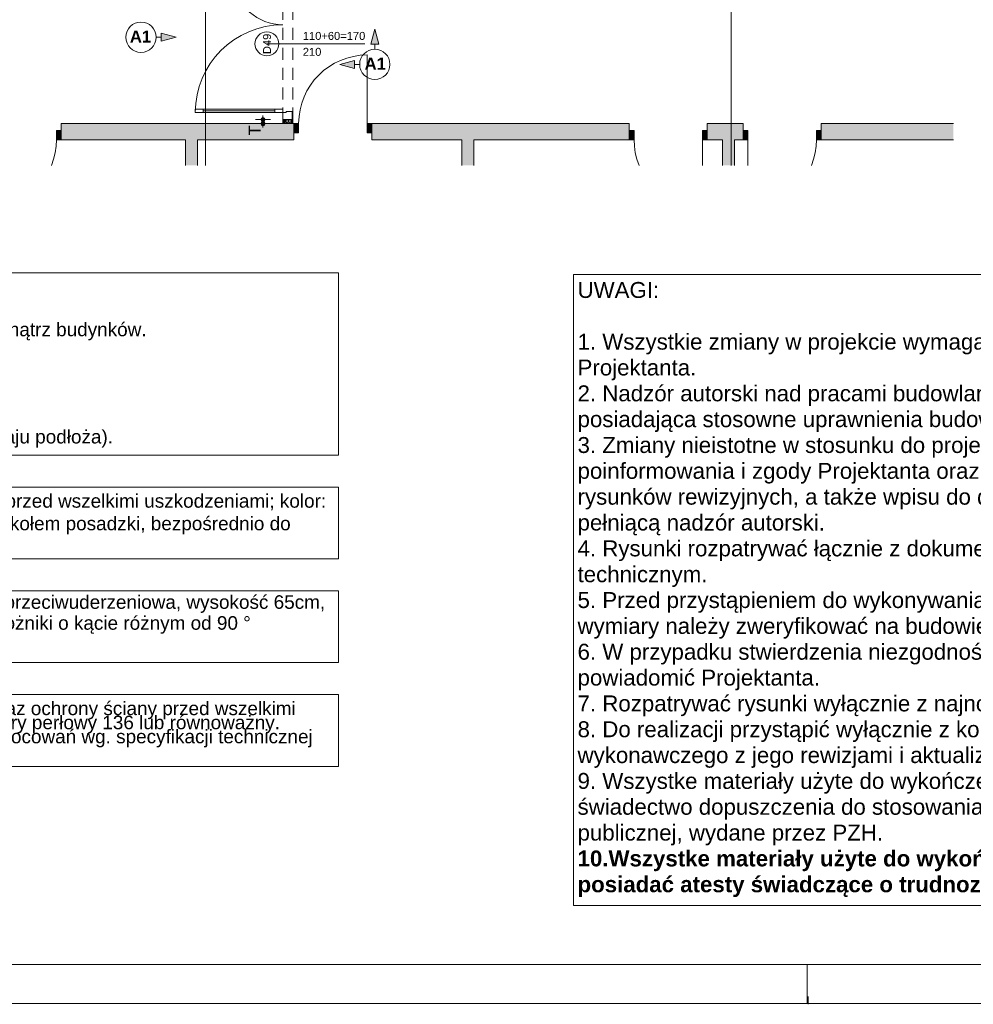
# Paper-space layout 'A-48 WYKOŃCZENIA ŚCIAN - PIĘTRO 3' of a CAD drawing. Header units: millimetres. Extents: x 0 to 500, y 0 to 350.
# Tile 4 of 17: x 221 to 341, y 0 to 123. Entities that reach past the tile are written whole.
import ezdxf
from ezdxf.xclip import XClip

# ---------------------------------------------------------------- set-up
doc = ezdxf.new("R2010")
doc.units = ezdxf.units.MM
doc.header["$MEASUREMENT"] = 0
doc.header["$XCLIPFRAME"] = 0
for name, pattern in [('DASHDOTX2', [1000, 500, -250, 0, -250]), ('Przer. długie kreski', [2.5, 1.5, -1]), ('PRZERYWANA_DU_A', [550, 350, -200])]:
    doc.linetypes.add(name, pattern=pattern)
for name, color, linetype, lineweight in [('0_Nr_pióra__1', 7, 'Continuous', 20), ('0_Nr_pióra__2', 8, 'Continuous', 13), ('A__OKŁADZINY ŚCIAN_Nr_pióra__1', 7, 'Continuous', 20), ('A_ściany proj_Nr_pióra__1', 7, 'Continuous', 20), ('A_ściany_Nr_pióra__1', 7, 'Continuous', 20), ('AR LEGENDY_Nr_pióra__2', 8, 'Continuous', 13), ('AR P NAROŻNIKI_Nr_pióra__1', 7, 'Continuous', 20), ('AR P NAROŻNIKI_Nr_pióra__2', 8, 'Continuous', 13), ('AR P PŁYTKI_Nr_pióra__2', 8, 'Continuous', 13), ('Drzwi Archicad_Nr_pióra__1', 7, 'Continuous', 20), ('Drzwi Archicad_Nr_pióra__3', 252, 'Continuous', 13), ('Znaczniki drzwi Archicada_Nr_pióra__3', 252, 'Continuous', 13)]:
    doc.layers.add(name, color=color, linetype=linetype, lineweight=lineweight)
for name, color, linetype in [('A__OKŁADZINY ŚCIAN', 7, 'Continuous'), ('A_podrys', 7, 'Continuous'), ('A_ściany', 7, 'Continuous'), ('A_ściany proj', 7, 'Continuous'), ('AR P NAROŻNIKI', 7, 'Continuous'), ('AR ŚCIANY ISTNIEJĄCE', 7, 'Continuous'), ('Drzwi Archicad', 7, 'Continuous')]:
    doc.layers.add(name, color=color, linetype=linetype)
for name, color, linetype, lineweight, true_color in [('A__OKŁADZINY ŚCIAN_Nr_pióra__7', 7, 'Continuous', 18, 0x171717), ('A_Arkusz_Nr_pióra__255', 7, 'Continuous', 15, 0x242424), ('A_osie_Nr_pióra__16', 7, 'Continuous', 5, 0x0f0f0f), ('A_ściany proj_Nr_pióra__21', 7, 'Continuous', 5, 0xb0b0b0), ('AR ODBOJOPORĘCZ_Nr_pióra__84', 7, 'Continuous', 5, 0x4a4a4a), ('AR P NAROŻNIKI_Nr_pióra__7', 7, 'Continuous', 18, 0x171717)]:
    doc.layers.add(name, color=color, linetype=linetype, lineweight=lineweight, true_color=true_color)
doc.styles.add('STYL_AUTOMATYCZNY_1', font='arial.ttf')
doc.styles.add('STYL_AUTOMATYCZNY_3', font='arial.ttf')
doc.styles.add('STYL_AUTOMATYCZNY_4', font='arial.ttf')
doc.styles.add('STYL_AUTOMATYCZNY_5', font='arial.ttf')
pattern_1 = [(0, (-1530.842, -273.8946), (0, 1), [0, -1])]

# ---------------------------------------------------------------- blocks, each defined once
blk = doc.blocks.new('Rysunek_2_2', base_point=(-1530.84, -273.89))
at = {"layer": 'A__OKŁADZINY ŚCIAN', "linetype": 'Continuous', "lineweight": 0, "true_color": 0x000000}
for points in [[(240.77, 121.26), (238.9, 121.76), (238.9, 120.76)], [(265.72, 122.25), (265.22, 120.39), (266.22, 120.39)], [(261.32, 117.85), (263.18, 117.35), (263.18, 118.35)]]:
    blk.add_hatch(color=18, dxfattribs=at).paths.add_polyline_path(points)
at = {"layer": 'A__OKŁADZINY ŚCIAN', "linetype": 'Continuous', "lineweight": 0, "true_color": 0x171717}
for points in [[(251.43, 110.93), (251.45, 110.83), (251.5, 110.75), (251.58, 110.7), (251.68, 110.68), (251.78, 110.7), (251.86, 110.75), (251.91, 110.83), (251.93, 110.93), (251.91, 111.03), (251.86, 111.11), (251.78, 111.16), (251.68, 111.18), (251.58, 111.16), (251.5, 111.11), (251.45, 111.03)], [(251.43, 110.43), (251.45, 110.33), (251.5, 110.25), (251.58, 110.2), (251.68, 110.18), (251.78, 110.2), (251.86, 110.25), (251.91, 110.33), (251.93, 110.43), (251.91, 110.53), (251.86, 110.61), (251.78, 110.66), (251.68, 110.68), (251.58, 110.66), (251.5, 110.61), (251.45, 110.53)]]:
    blk.add_hatch(color=250, dxfattribs=at).paths.add_polyline_path(points)
at = {"layer": 'A_ściany', "linetype": 'Continuous', "lineweight": 0, "true_color": 0x000000}
for points in [[(226.36, 108.4), (255.56, 108.4), (255.56, 110.43), (226.36, 110.43)], [(265.36, 110.43), (265.36, 108.4), (297.66, 108.4), (297.66, 110.43)], [(307.46, 108.4), (311.96, 108.4), (311.96, 110.43), (307.46, 110.43)], [(321.76, 110.43), (321.76, 108.4), (338.35, 108.4), (338.35, 110.43)], [(243.46, 108.4), (241.96, 108.4), (241.96, 105.18), (243.46, 105.18)], [(278.16, 108.4), (276.66, 108.4), (276.66, 105.18), (278.16, 105.18)], [(310.86, 108.4), (309.36, 108.4), (309.36, 105.18), (310.86, 105.18)]]:
    blk.add_hatch(color=18, dxfattribs=at).paths.add_polyline_path(points)
at = {"layer": 'A_ściany proj', "linetype": 'Continuous', "lineweight": 13}
h = blk.add_hatch(dxfattribs=at)
h.set_pattern_fill('gypsum_0002', color=8, style=0, pattern_type=2)
h.set_pattern_definition(pattern_1)
h.paths.add_polyline_path([(254.18, 110.42), (254.31, 110.42), (254.31, 110.93), (254.18, 110.93)])
h = blk.add_hatch(dxfattribs=at)
h.set_pattern_fill('gypsum_0002', color=8, style=0, pattern_type=2)
h.set_pattern_definition(pattern_1)
h.paths.add_polyline_path([(254.31, 110.93), (254.31, 110.42), (254.43, 110.42), (254.43, 110.93)])
h = blk.add_hatch(dxfattribs=at)
h.set_pattern_fill('batt_insulation_0002', color=8, style=0, pattern_type=2)
h.set_pattern_definition([(60, (-1530.842, -273.89464), (-0.25980762, 0.15), []), (120, (-1530.842, -273.89464), (0.25980762, 0.15), [])])
h.paths.add_polyline_path([(254.43, 110.42), (255.18, 110.42), (255.18, 110.93), (254.43, 110.93)])
h = blk.add_hatch(dxfattribs=at)
h.set_pattern_fill('gypsum_0002', color=8, style=0, pattern_type=2)
h.set_pattern_definition(pattern_1)
h.paths.add_polyline_path([(255.18, 110.42), (255.31, 110.42), (255.31, 110.93), (255.18, 110.93)])
h = blk.add_hatch(dxfattribs=at)
h.set_pattern_fill('gypsum_0002', color=8, style=0, pattern_type=2)
h.set_pattern_definition(pattern_1)
h.paths.add_polyline_path([(255.31, 110.42), (255.43, 110.42), (255.43, 110.93), (255.31, 110.93)])
at = {"layer": 'Drzwi Archicad', "linetype": 'Continuous', "lineweight": 0, "true_color": 0xfdfdfd}
for points in [[(255.56, 109.28), (256.16, 109.28), (256.16, 110.43), (255.56, 110.43)], [(265.36, 110.43), (264.76, 110.43), (264.76, 109.28), (265.36, 109.28)], [(226.36, 109.55), (225.76, 109.55), (225.76, 108.4), (226.36, 108.4)], [(297.66, 109.55), (297.66, 108.4), (298.26, 108.4), (298.26, 109.55)], [(307.46, 108.4), (307.46, 109.55), (306.86, 109.55), (306.86, 108.4)], [(311.96, 108.4), (312.56, 108.4), (312.56, 109.55), (311.96, 109.55)], [(321.76, 109.55), (321.16, 109.55), (321.16, 108.4), (321.76, 108.4)]]:
    blk.add_hatch(color=7, dxfattribs=at).paths.add_polyline_path(points)
at = {"layer": '0_Nr_pióra__2', "color": 8, "linetype": 'PRZERYWANA_DU_A', "lineweight": 13, "flags": 128}
for points in [[(338.35, 105.18), (338.35, 200.18)], [(211.28, 105.18), (246.28, 105.18)], [(246.28, 105.18), (338.35, 105.18)]]:
    blk.add_lwpolyline(points, dxfattribs=at)
at = {"layer": 'A__OKŁADZINY ŚCIAN_Nr_pióra__1', "color": 7, "linetype": 'Continuous', "lineweight": 20}
for p, q in [((238.27, 121.26), (238.9, 121.26)), ((238.9, 120.76), (238.9, 121.76)), ((240.77, 121.26), (238.9, 121.76)), ((240.77, 121.26), (238.9, 120.76)), ((265.72, 122.25), (265.22, 120.39)), ((265.72, 122.25), (266.22, 120.39)), ((266.22, 120.39), (265.22, 120.39)), ((265.72, 119.75), (265.72, 120.39)), ((261.32, 117.85), (263.18, 118.35)), ((261.32, 117.85), (263.18, 117.35)), ((263.18, 118.35), (263.18, 117.35)), ((263.82, 117.85), (263.18, 117.85))]:
    blk.add_line(p, q, dxfattribs=at)
for centre in [(236.37, 121.26), (265.72, 117.85)]:
    blk.add_circle(centre, 1.9, dxfattribs=at)
at = {"layer": 'A__OKŁADZINY ŚCIAN_Nr_pióra__7', "color": 250, "linetype": 'Continuous', "lineweight": 18, "true_color": 0x171717}
for p, q in [((251.68, 111.18), (251.68, 111.43)), ((251.43, 110.93), (250.74, 110.93)), ((251.43, 110.43), (250.74, 110.43)), ((251.68, 110.43), (251.68, 110.93)), ((251.68, 109.93), (251.68, 110.18)), ((252.62, 110.93), (251.93, 110.93)), ((252.62, 110.43), (251.93, 110.43))]:
    blk.add_line(p, q, dxfattribs=at)
for centre in [(251.68, 110.93), (251.68, 110.43)]:
    blk.add_circle(centre, 0.25, dxfattribs=at)
at = {"layer": 'A_osie_Nr_pióra__16', "color": 250, "linetype": 'DASHDOTX2', "lineweight": 5, "true_color": 0x0f0f0f}
for p, q in [((244.46, 254.64), (244.46, 105.18)), ((310.46, 254.64), (310.46, 105.18))]:
    blk.add_line(p, q, dxfattribs=at)
at = {"layer": 'A_ściany proj_Nr_pióra__1', "color": 7, "linetype": 'Continuous', "lineweight": 20, "flags": 128}
for points in [[(254.18, 110.93), (254.18, 110.42)], [(255.43, 110.42), (255.43, 110.93)]]:
    blk.add_lwpolyline(points, dxfattribs=at)
at = {"layer": 'A_ściany proj_Nr_pióra__21', "color": 253, "linetype": 'Continuous', "lineweight": 5, "true_color": 0xb0b0b0}
for p, q in [((254.18, 110.93), (254.31, 110.93)), ((254.31, 110.93), (254.31, 110.42)), ((254.31, 110.93), (254.43, 110.93)), ((254.43, 110.93), (254.43, 110.42)), ((254.43, 110.93), (255.18, 110.93)), ((255.18, 110.42), (255.18, 110.93)), ((255.18, 110.93), (255.31, 110.93)), ((255.31, 110.42), (255.31, 110.93)), ((255.31, 110.93), (255.33, 110.93)), ((255.33, 110.93), (255.43, 110.93))]:
    blk.add_line(p, q, dxfattribs=at)
at = {"layer": 'A_ściany proj_Nr_pióra__21', "color": 253, "linetype": 'Continuous', "lineweight": 5, "true_color": 0xb0b0b0, "flags": 128}
for points in [[(254.31, 110.42), (254.18, 110.42)], [(254.43, 110.42), (254.31, 110.42)], [(255.18, 110.42), (254.43, 110.42)], [(255.31, 110.42), (255.18, 110.42)], [(255.43, 110.42), (255.31, 110.42)]]:
    blk.add_lwpolyline(points, dxfattribs=at)
at = {"layer": 'A_ściany_Nr_pióra__1', "color": 7, "linetype": 'Continuous', "lineweight": 20}
for p, q in [((226.36, 110.43), (226.73, 110.43)), ((226.36, 109.55), (226.36, 110.43)), ((255.56, 110.43), (255.09, 110.43)), ((255.56, 110.43), (255.56, 109.28)), ((265.36, 110.43), (265.83, 110.43)), ((265.36, 110.43), (265.36, 109.28)), ((297.66, 110.43), (297.29, 110.43)), ((297.66, 109.55), (297.66, 110.43)), ((307.46, 110.43), (307.83, 110.43)), ((307.46, 109.55), (307.46, 110.43)), ((311.96, 110.43), (311.59, 110.43)), ((311.96, 109.55), (311.96, 110.43)), ((321.76, 110.43), (322.13, 110.43)), ((321.76, 109.55), (321.76, 110.43)), ((226.36, 108.4), (226.36, 109.55)), ((255.56, 109.28), (255.56, 108.4)), ((265.36, 109.28), (265.36, 108.4)), ((297.66, 108.4), (297.66, 109.55)), ((307.46, 108.4), (307.46, 109.55)), ((311.96, 108.4), (311.96, 109.55)), ((321.76, 108.4), (321.76, 109.55)), ((226.36, 108.4), (226.83, 108.4)), ((255.56, 108.4), (255.19, 108.4)), ((265.36, 108.4), (265.73, 108.4)), ((297.66, 108.4), (297.19, 108.4)), ((307.46, 108.4), (307.93, 108.4)), ((311.96, 108.4), (311.49, 108.4)), ((321.76, 108.4), (322.23, 108.4))]:
    blk.add_line(p, q, dxfattribs=at)
at = {"layer": 'A_ściany_Nr_pióra__1', "color": 7, "linetype": 'Continuous', "lineweight": 20, "flags": 128}
for points in [[(255.56, 110.43), (226.36, 110.43)], [(297.66, 110.43), (265.36, 110.43)], [(311.96, 110.43), (307.46, 110.43)], [(338.35, 110.43), (321.76, 110.43)], [(226.36, 108.4), (241.96, 108.4)], [(241.96, 108.4), (241.96, 105.18)], [(243.46, 108.4), (255.56, 108.4)], [(243.46, 105.18), (243.46, 108.4)], [(265.36, 108.4), (276.66, 108.4)], [(276.66, 108.4), (276.66, 105.18)], [(278.16, 108.4), (297.66, 108.4)], [(278.16, 105.18), (278.16, 108.4)], [(307.46, 108.4), (309.36, 108.4)], [(309.36, 108.4), (309.36, 105.18)], [(310.86, 108.4), (311.96, 108.4)], [(310.86, 105.18), (310.86, 108.4)], [(321.76, 108.4), (338.35, 108.4)]]:
    blk.add_lwpolyline(points, dxfattribs=at)
at = {"layer": 'Drzwi Archicad_Nr_pióra__1', "color": 7, "linetype": 'Continuous', "lineweight": 20}
for p, q in [((264.76, 110.43), (264.76, 119.03)), ((226.36, 109.55), (226.36, 110.43)), ((226.36, 109.55), (226.36, 110.43)), ((226.36, 110.43), (226.73, 110.43)), ((226.36, 110.43), (226.73, 110.43)), ((255.56, 110.43), (255.09, 110.43)), ((255.56, 110.43), (255.09, 110.43)), ((256.16, 110.43), (255.56, 110.43)), ((255.56, 110.43), (255.56, 109.28)), ((255.56, 110.43), (255.56, 109.28)), ((255.56, 110.43), (255.56, 109.28)), ((256.16, 109.28), (256.16, 110.43)), ((265.36, 110.43), (264.76, 110.43)), ((264.76, 110.43), (264.76, 109.28)), ((265.36, 109.28), (265.36, 110.43)), ((265.36, 110.43), (265.36, 109.28)), ((265.36, 110.43), (265.36, 109.28)), ((265.36, 110.43), (265.83, 110.43)), ((265.36, 110.43), (265.83, 110.43)), ((297.66, 110.43), (297.29, 110.43)), ((297.66, 110.43), (297.29, 110.43)), ((297.66, 109.55), (297.66, 110.43)), ((297.66, 109.55), (297.66, 110.43)), ((307.46, 109.55), (307.46, 110.43)), ((307.46, 109.55), (307.46, 110.43)), ((307.46, 110.43), (307.83, 110.43)), ((307.46, 110.43), (307.83, 110.43)), ((311.96, 110.43), (311.59, 110.43)), ((311.96, 110.43), (311.59, 110.43)), ((311.96, 109.55), (311.96, 110.43)), ((311.96, 109.55), (311.96, 110.43)), ((321.76, 109.55), (321.76, 110.43)), ((321.76, 109.55), (321.76, 110.43)), ((321.76, 110.43), (322.13, 110.43)), ((321.76, 110.43), (322.13, 110.43)), ((226.36, 109.55), (225.76, 109.55)), ((225.76, 109.55), (225.76, 108.4)), ((226.36, 108.4), (226.36, 109.55)), ((226.36, 108.4), (226.36, 109.55)), ((226.36, 108.4), (226.36, 109.55)), ((255.56, 109.28), (256.16, 109.28)), ((255.56, 109.28), (255.56, 108.4)), ((255.56, 109.28), (255.56, 108.4)), ((264.76, 109.28), (265.36, 109.28)), ((265.36, 109.28), (265.36, 108.4)), ((265.36, 109.28), (265.36, 108.4)), ((297.66, 109.55), (298.26, 109.55)), ((297.66, 108.4), (297.66, 109.55)), ((297.66, 108.4), (297.66, 109.55)), ((297.66, 108.4), (297.66, 109.55)), ((298.26, 109.55), (298.26, 108.4)), ((306.86, 108.4), (306.86, 109.55)), ((306.86, 109.55), (307.46, 109.55)), ((307.46, 109.55), (307.46, 108.4)), ((307.46, 108.4), (307.46, 109.55)), ((307.46, 108.4), (307.46, 109.55)), ((312.56, 109.55), (311.96, 109.55)), ((311.96, 109.55), (311.96, 108.4)), ((311.96, 108.4), (311.96, 109.55)), ((311.96, 108.4), (311.96, 109.55)), ((312.56, 108.4), (312.56, 109.55)), ((321.76, 109.55), (321.16, 109.55)), ((321.16, 109.55), (321.16, 108.4)), ((321.76, 108.4), (321.76, 109.55)), ((321.76, 108.4), (321.76, 109.55)), ((321.76, 108.4), (321.76, 109.55)), ((225.76, 108.4), (226.36, 108.4)), ((226.36, 108.4), (226.83, 108.4)), ((226.36, 108.4), (226.83, 108.4)), ((255.56, 108.4), (255.19, 108.4)), ((255.56, 108.4), (255.19, 108.4)), ((265.36, 108.4), (265.73, 108.4)), ((265.36, 108.4), (265.73, 108.4)), ((297.66, 108.4), (297.19, 108.4)), ((297.66, 108.4), (297.19, 108.4)), ((298.26, 108.4), (297.66, 108.4)), ((307.46, 108.4), (306.86, 108.4)), ((306.86, 108.4), (306.86, 105.18)), ((307.46, 108.4), (307.93, 108.4)), ((307.46, 108.4), (307.93, 108.4)), ((311.96, 108.4), (311.49, 108.4)), ((311.96, 108.4), (311.49, 108.4)), ((311.96, 108.4), (312.56, 108.4)), ((312.56, 108.4), (312.56, 105.18)), ((321.16, 108.4), (321.76, 108.4)), ((321.76, 108.4), (322.23, 108.4)), ((321.76, 108.4), (322.23, 108.4))]:
    blk.add_line(p, q, dxfattribs=at)
for centre, start, end in [((264.76, 110.43), 90, 180), ((217.16, 108.4), 338.0116, 0), ((306.86, 108.4), 180, 201.9884), ((312.56, 108.4), 338.0116, 0)]:
    blk.add_arc(centre, 8.6, start, end, dxfattribs=at)
at = {"layer": 'Drzwi Archicad_Nr_pióra__3', "color": 252, "linetype": 'Przer. długie kreski', "lineweight": 13}
for p, q in [((254.18, 129.93), (254.18, 110.93)), ((255.43, 129.93), (255.43, 110.93))]:
    blk.add_line(p, q, dxfattribs=at)
at = {"layer": 'Drzwi Archicad_Nr_pióra__3', "color": 252, "linetype": 'Continuous', "lineweight": 13}
for p, q in [((244.18, 112.21), (243.18, 112.21)), ((243.18, 112.21), (243.18, 111.81)), ((243.18, 111.81), (244.18, 111.81)), ((244.18, 111.81), (244.18, 112.21)), ((244.18, 112.01), (253.18, 112.01)), ((254.18, 112.21), (253.18, 112.21)), ((253.18, 112.21), (253.18, 111.81)), ((253.18, 111.81), (254.18, 111.81)), ((254.18, 111.81), (254.18, 112.21)), ((254.18, 110.93), (254.18, 111.81)), ((254.18, 111.81), (254.58, 111.81)), ((254.58, 111.81), (254.58, 111.93)), ((254.58, 111.93), (255.33, 111.93)), ((255.33, 111.93), (255.33, 110.93)), ((255.33, 110.93), (254.18, 110.93)), ((254.18, 110.93), (254.31, 110.93)), ((254.18, 110.93), (254.31, 110.93)), ((254.31, 110.93), (254.43, 110.93)), ((254.31, 110.93), (254.43, 110.93)), ((254.43, 110.93), (255.18, 110.93)), ((254.43, 110.93), (255.18, 110.93)), ((255.18, 110.93), (255.31, 110.93)), ((255.18, 110.93), (255.31, 110.93)), ((255.31, 110.93), (255.33, 110.93)), ((255.31, 110.93), (255.33, 110.93)), ((255.33, 110.93), (255.43, 110.93))]:
    blk.add_line(p, q, dxfattribs=at)
at = {"layer": 'Drzwi Archicad_Nr_pióra__3', "color": 252, "linetype": 'Continuous', "lineweight": 13, "flags": 128}
for points in [[(244.18, 112.01), (253.18, 112.01), (253.18, 112.21), (244.18, 112.21)], [(244.18, 111.81), (253.18, 111.81), (253.18, 112.01), (244.18, 112.01)]]:
    blk.add_lwpolyline(points, close=True, dxfattribs=at)
at = {"layer": 'Drzwi Archicad_Nr_pióra__3', "color": 252, "linetype": 'Continuous', "lineweight": 13}
for centre, radius, start, end in [((254.18, 129.05), 6.24, 102.0211, 270), ((254.18, 111.81), 11, 90, 180)]:
    blk.add_arc(centre, radius, start, end, dxfattribs=at)
at = {"layer": 'Znaczniki drzwi Archicada_Nr_pióra__3', "color": 252, "linetype": 'Continuous', "lineweight": 13}
blk.add_line((252.18, 120.43), (264.46, 120.43), dxfattribs=at)
at = {"layer": 'Znaczniki drzwi Archicada_Nr_pióra__3', "color": 252, "linetype": 'Continuous', "lineweight": 13, "flags": 128}
blk.add_lwpolyline([(252.18, 121.93, 1), (252.18, 118.93, 1)], format="xyb", close=True, dxfattribs=at)
at = {"layer": 'A__OKŁADZINY ŚCIAN_Nr_pióra__1', "color": 7, "linetype": 'Continuous', "lineweight": 20, "char_height": 1.5, "style": 'STYL_AUTOMATYCZNY_3'}
for s, insert, attachment_point in [('\\A1;{\\pqr;\\fArial|b1|i0|c238|p0;\\W1.000000;A1}', (237.65, 121.34), 6), ('\\A1;{\\pql;\\fArial|b1|i0|c238|p0;\\W1.000000;A1}', (264.44, 117.94), 4)]:
    blk.add_mtext(s, dxfattribs=dict(at, insert=insert, attachment_point=attachment_point))
at = {"layer": 'A__OKŁADZINY ŚCIAN_Nr_pióra__7', "color": 250, "linetype": 'Continuous', "lineweight": 18, "true_color": 0x171717, "insert": (251.38, 108.92), "char_height": 1.5, "width": 1.2566, "attachment_point": 7, "rotation": 90, "style": 'STYL_AUTOMATYCZNY_5'}
blk.add_mtext('\\A1;{\\pql;\\fArial|b0|i0|c238|p0;\\W1.000000;T}', dxfattribs=at)
at = {"layer": 'Znaczniki drzwi Archicada_Nr_pióra__3', "color": 252, "linetype": 'Continuous', "lineweight": 13, "insert": (252.7, 119.14), "char_height": 1, "attachment_point": 7, "rotation": 90, "style": 'STYL_AUTOMATYCZNY_4'}
blk.add_mtext('\\A1;{\\pql;\\fArial CE|b0|i0|c238|p0;\\W1.000000;D49}', dxfattribs=at)
at = {"layer": 'Znaczniki drzwi Archicada_Nr_pióra__3', "color": 252, "linetype": 'Continuous', "lineweight": 13, "char_height": 1, "attachment_point": 7, "style": 'STYL_AUTOMATYCZNY_4'}
for s, insert in [('\\A1;{\\pql;\\fArial CE|b0|i0|c238|p0;\\W1.000000;110+60=170}', (256.68, 120.91)), ('\\A1;{\\pql;\\fArial CE|b0|i0|c238|p0;\\W1.000000;210}', (256.68, 118.91))]:
    blk.add_mtext(s, dxfattribs=dict(at, insert=insert))
blk = doc.blocks.new('Rysunek_3_3', base_point=(-2077.4, -373.09))
at = {"linetype": 'Continuous', "lineweight": 0, "true_color": 0xe1e1e1}
for points in [[(128.87, 68.81), (128.87, 91.71), (92.87, 91.71), (92.87, 68.81)], [(92.87, 49.65), (119.78, 49.65), (119.78, 42.78), (120.28, 42.78), (120.28, 50.15), (92.87, 50.15)]]:
    blk.add_hatch(color=254, dxfattribs=at).paths.add_polyline_path(points)
at = {"linetype": 'Continuous', "lineweight": 0, "true_color": 0x000000}
for points in [[(111.07, 89.25), (110.07, 85.52), (112.07, 85.52)], [(102.26, 80.44), (105.99, 79.44), (105.99, 81.44)], [(119.87, 80.44), (116.14, 81.44), (116.14, 79.44)], [(111.07, 71.64), (112.07, 75.37), (110.07, 75.37)]]:
    blk.add_hatch(color=18, dxfattribs=at).paths.add_polyline_path(points)
at = {"layer": 'A__OKŁADZINY ŚCIAN', "linetype": 'Continuous', "lineweight": 0, "true_color": 0x171717}
for points in [[(97.8, 59.39), (97.82, 59.29), (97.88, 59.21), (97.96, 59.16), (98.05, 59.14), (98.15, 59.16), (98.23, 59.21), (98.28, 59.29), (98.3, 59.39), (98.28, 59.48), (98.23, 59.56), (98.15, 59.62), (98.05, 59.64), (97.96, 59.62), (97.88, 59.56), (97.82, 59.48)], [(126.8, 59.39), (126.82, 59.29), (126.88, 59.21), (126.96, 59.16), (127.05, 59.14), (127.15, 59.16), (127.23, 59.21), (127.29, 59.29), (127.3, 59.39), (127.29, 59.48), (127.23, 59.56), (127.15, 59.62), (127.05, 59.64), (126.96, 59.62), (126.88, 59.56), (126.82, 59.48)]]:
    blk.add_hatch(color=250, dxfattribs=at).paths.add_polyline_path(points)
at = {"layer": 'AR P NAROŻNIKI', "linetype": 'Continuous', "lineweight": 0, "true_color": 0x171717}
blk.add_hatch(color=250, dxfattribs=at).paths.add_polyline_path([(120.53, 50.15, 1), (120.03, 50.15, 1)])
at = {"layer": 'AR ŚCIANY ISTNIEJĄCE', "linetype": 'Continuous', "lineweight": 0, "true_color": 0xb6b6b6}
blk.add_hatch(color=253, dxfattribs=at).paths.add_polyline_path([(92.87, 49.65), (92.87, 42.78), (119.78, 42.78), (119.78, 49.65)])
at = {"layer": '0_Nr_pióra__1', "color": 7, "linetype": 'Continuous', "lineweight": 20}
for p, q in [((111.07, 89.25), (110.07, 85.52)), ((111.07, 89.25), (112.07, 85.52)), ((112.07, 85.52), (110.07, 85.52)), ((111.07, 84.25), (111.07, 85.52)), ((102.26, 80.44), (105.99, 81.44)), ((102.26, 80.44), (105.99, 79.44)), ((105.99, 81.44), (105.99, 79.44)), ((107.26, 80.44), (105.99, 80.44)), ((114.87, 80.44), (116.14, 80.44)), ((116.14, 79.44), (116.14, 81.44)), ((119.87, 80.44), (116.14, 81.44)), ((119.87, 80.44), (116.14, 79.44)), ((111.07, 76.64), (111.07, 75.37)), ((110.07, 75.37), (112.07, 75.37)), ((111.07, 71.64), (110.07, 75.37)), ((111.07, 71.64), (112.07, 75.37))]:
    blk.add_line(p, q, dxfattribs=at)
blk.add_circle((111.07, 80.44), 3.81, dxfattribs=at)
at = {"layer": '0_Nr_pióra__2', "color": 8, "linetype": 'Continuous', "lineweight": 13}
for p, q in [((261.18, 91.71), (128.87, 91.71)), ((128.87, 91.71), (128.87, 68.81)), ((261.18, 68.81), (261.18, 91.71)), ((128.87, 68.81), (261.18, 68.81))]:
    blk.add_line(p, q, dxfattribs=at)
at = {"layer": '0_Nr_pióra__2', "color": 8, "linetype": 'Continuous', "lineweight": 13, "flags": 128}
for points in [[(128.87, 68.81), (128.87, 91.71), (92.87, 91.71), (92.87, 68.81)], [(92.87, 49.65), (92.87, 50.15), (120.28, 50.15), (120.28, 42.78), (119.78, 42.78), (119.78, 49.65)]]:
    blk.add_lwpolyline(points, close=True, dxfattribs=at)
at = {"layer": 'A__OKŁADZINY ŚCIAN_Nr_pióra__7', "color": 250, "linetype": 'Continuous', "lineweight": 18, "true_color": 0x171717}
for p, q in [((97.55, 59.39), (97.8, 59.39)), ((98.05, 59.64), (98.05, 60.32)), ((98.3, 59.39), (126.8, 59.39)), ((127.05, 59.64), (127.05, 60.32)), ((127.3, 59.39), (127.55, 59.39)), ((98.05, 58.45), (98.05, 59.14)), ((127.05, 58.45), (127.05, 59.14))]:
    blk.add_line(p, q, dxfattribs=at)
for centre in [(98.05, 59.39), (127.05, 59.39)]:
    blk.add_circle(centre, 0.25, dxfattribs=at)
at = {"layer": 'AR LEGENDY_Nr_pióra__2', "color": 8, "linetype": 'Continuous', "lineweight": 13}
for p, q in [((261.18, 64.81), (128.87, 64.81)), ((128.87, 64.81), (128.87, 55.79)), ((261.18, 55.79), (261.18, 64.81)), ((128.87, 55.79), (261.18, 55.79)), ((261.18, 51.79), (128.87, 51.79)), ((128.87, 51.79), (128.87, 42.78)), ((261.18, 42.78), (261.18, 51.79)), ((128.87, 42.78), (261.18, 42.78)), ((261.18, 38.78), (128.87, 38.78)), ((128.87, 38.78), (128.87, 29.76)), ((261.18, 29.76), (261.18, 38.78)), ((128.87, 29.76), (261.18, 29.76))]:
    blk.add_line(p, q, dxfattribs=at)
at = {"layer": 'AR ODBOJOPORĘCZ_Nr_pióra__84', "color": 251, "linetype": 'Continuous', "lineweight": 5, "true_color": 0x4a4a4a}
for p, q in [((101.3, 35.84), (101.3, 36.74)), ((101.3, 35.84), (101.3, 36.74)), ((101.3, 36.74), (128.87, 36.74)), ((101.3, 35.84), (101.9, 35.84)), ((101.9, 36.14), (128.87, 36.14)), ((101.9, 35.84), (101.9, 36.14)), ((102.65, 36.14), (102.65, 36.74)), ((103.71, 36.47), (103.71, 35.74)), ((103.71, 36.47), (104.01, 36.47)), ((104.01, 36.47), (104.01, 35.74)), ((113.71, 36.47), (113.71, 35.74)), ((113.71, 36.47), (114.01, 36.47)), ((114.01, 36.47), (114.01, 35.74)), ((123.71, 36.47), (123.71, 35.74)), ((123.71, 36.47), (124.01, 36.47)), ((124.01, 36.47), (124.01, 35.74)), ((103.71, 35.74), (104.01, 35.74)), ((113.71, 35.74), (114.01, 35.74)), ((123.71, 35.74), (124.01, 35.74))]:
    blk.add_line(p, q, dxfattribs=at)
at = {"layer": 'AR P NAROŻNIKI_Nr_pióra__1', "color": 7, "linetype": 'Continuous', "lineweight": 20}
blk.add_circle((120.28, 50.15), 0.25, dxfattribs=at)
at = {"layer": 'AR P NAROŻNIKI_Nr_pióra__2', "color": 8, "linetype": 'PRZERYWANA_DU_A', "lineweight": 13, "flags": 128}
blk.add_lwpolyline([(120.53, 50.15, 1), (120.03, 50.15, 1)], format="xyb", close=True, dxfattribs=at)
at = {"layer": 'AR P PŁYTKI_Nr_pióra__2', "color": 8, "linetype": 'Continuous', "lineweight": 13, "flags": 128}
for points in [[(128.87, 64.81), (128.87, 55.79), (92.87, 55.79), (92.87, 64.81)], [(128.87, 51.79), (128.87, 42.78), (92.87, 42.78), (92.87, 51.79)], [(128.87, 38.78), (128.87, 29.76), (92.87, 29.76), (92.87, 38.78)]]:
    blk.add_lwpolyline(points, close=True, dxfattribs=at)
at = {"layer": '0_Nr_pióra__1', "color": 7, "linetype": 'Continuous', "lineweight": 20, "insert": (108.5, 80.61), "char_height": 3, "attachment_point": 4, "style": 'STYL_AUTOMATYCZNY_3'}
blk.add_mtext('\\A1;{\\pql;\\fArial|b1|i0|c238|p0;\\W1.000000;A1}', dxfattribs=at)
at = {"layer": '0_Nr_pióra__2', "color": 8, "linetype": 'Continuous', "lineweight": 13, "insert": (111.37, 99.35), "char_height": 3, "attachment_point": 1, "style": 'STYL_AUTOMATYCZNY_3'}
blk.add_mtext('\\A1;{\\pql;\\fArial|b1|i0|c238|p0;\\L\\W1.000000;\\LWYKOŃCZENIA ŚCIAN}', dxfattribs=at)
at = {"layer": '0_Nr_pióra__2', "color": 8, "linetype": 'Continuous', "lineweight": 13, "insert": (129.37, 90.82), "char_height": 1.7, "attachment_point": 1, "line_spacing_factor": 0.949866, "style": 'STYL_AUTOMATYCZNY_1'}
blk.add_mtext('\\A1;{\\pql;\\fArial|b0|i0|c238|p0;\\W1.000000;FARBA AKRYLOWA KOLOR NCS S1502-Y50R   - min. 2 warstwy.\\P\\pql;\\fArial|b0|i0|c238|p0;\\W1.000000;Właściwości:\\P\\pql;\\fArial|b0|i0|c238|p0;\\W1.000000;-Wodorozcieńczalna farba lateksowa przeznaczona do malowania ścian i sufitów wewnątrz budynków.\\P\\pql;\\fArial|b0|i0|c238|p0;\\W1.000000;-Odporność na ścieranie\\P\\pql;\\fArial|b0|i0|c238|p0;\\W1.000000;-Posiadająca atest dopuszczający do stosowania w pomieszczeniach służby zdrowia.\\P\\pql;\\fRomanS|b0|i0|c238|p0;\\W1.000000;\\P\\pql;\\fArial|b0|i0|c238|p0;\\W1.000000;Grunt: dopasować do farby\\P\\pql;\\fArial|b0|i0|c238|p0;\\W1.000000;Uwaga: przyczepne i czyste podłoże zagruntować (grunt dobrać odpowiednio do rodzaju podłoża). }', dxfattribs=at)
at = {"layer": 'A__OKŁADZINY ŚCIAN_Nr_pióra__7', "color": 250, "linetype": 'Continuous', "lineweight": 18, "true_color": 0x171717, "insert": (111.93, 59.69), "char_height": 1.5, "width": 1.2566, "attachment_point": 7, "style": 'STYL_AUTOMATYCZNY_5'}
blk.add_mtext('\\A1;{\\pql;\\fArial|b0|i0|c238|p0;\\W1.000000;T}', dxfattribs=at)
at = {"layer": 'AR LEGENDY_Nr_pióra__2', "color": 8, "linetype": 'Continuous', "lineweight": 13, "insert": (129.37, 63.92), "char_height": 1.7, "width": 131.3066, "attachment_point": 1, "style": 'STYL_AUTOMATYCZNY_1'}
blk.add_mtext('\\A1;{\\pql;\\fArial|b0|i0|c238|p0;\\W1.000000;ARKUSZ OCHRONNY  C/S ACROVYN  gr. 2,0 mm, wys. 900 mm , chroniący ściany przed wszelkimi uszkodzeniami; kolor: szary perłowy 136 lub równoważny. Montaż na wysokości 10 cm bezpośrednio nad cokołem posadzki, bezpośrednio do ściany.\\P\\pql;\\fArial|b0|i0|c238|p0;\\W1.000000;}', dxfattribs=at)
at = {"layer": 'AR LEGENDY_Nr_pióra__2', "color": 8, "linetype": 'Continuous', "lineweight": 13, "char_height": 1.7, "width": 131.3066, "attachment_point": 1, "style": 'STYL_AUTOMATYCZNY_1'}
for s, insert, line_spacing_factor in [('\\A1;{\\pql;\\fArial|b0|i0|c238|p0;\\W1.000000;NAROŻNIKI OCHRONNE typu C/S ACROVYN TYP SO 50 lub równoważne - osłona przeciwuderzeniowa, wysokość 65cm, wymiar ramion 50mm x 50mm, kolor: szary perłowy 136 lub równoważny. Uwaga: narożniki o kącie różnym od 90 ° zabezpieczać narożnikiem SO 50 zmienny kąt. }', (129.37, 51.23), 0.926071), ('\\A1;{\\pql;\\fArial|b0|i0|c238|p0;\\W1.000000;ODBOJOPORĘCZ  typu C/S ACROVYN HRB20 lub równoważna o funkcji poręczy oraz ochrony ściany przed wszelkimi uszkodzeniami, montaż na wysokości 90 cm (górna krawędź), wys. 140mm, kolor: szary perłowy 136 lub równoważny. Rodzaj mocowania odbojoporęczy należy dostosować do rodzaju podłoża. Rozstaw mocowań wg. specyfikacji technicznej producenta}', (129.37, 37.89), 0.623783)]:
    blk.add_mtext(s, dxfattribs=dict(at, insert=insert, line_spacing_factor=line_spacing_factor))
at = {"layer": 'AR P NAROŻNIKI_Nr_pióra__7', "color": 250, "linetype": 'Continuous', "lineweight": 18, "true_color": 0x171717, "insert": (120.5, 50.25), "char_height": 1.5, "attachment_point": 4, "style": 'STYL_AUTOMATYCZNY_1'}
blk.add_mtext('\\A1;{\\pql;\\fArial|b0|i0|c238|p0;\\W1.000000;N}', dxfattribs=at)
blk = doc.blocks.new('Rysunek_4_4', base_point=(-1971.26, -490.2))
at = {"layer": '0_Nr_pióra__2', "color": 8, "linetype": 'Continuous', "lineweight": 13}
for p, q in [((385.09, 91.49), (290.67, 91.49)), ((290.67, 91.49), (290.67, 12.31)), ((385.09, 12.31), (385.09, 91.49)), ((290.67, 12.31), (385.09, 12.31))]:
    blk.add_line(p, q, dxfattribs=at)
at = {"layer": '0_Nr_pióra__2', "color": 8, "linetype": 'Continuous', "lineweight": 13, "insert": (291.17, 90.54), "char_height": 2, "width": 93.4245, "attachment_point": 1, "line_spacing_factor": 0.972584, "style": 'STYL_AUTOMATYCZNY_1'}
blk.add_mtext('\\A1;{\\pql;\\fArial|b0|i0|c238|p0;\\W1.000000;UWAGI:\\P\\pql;\\fArial|b0|i0|c238|p0;\\W1.000000;\\P\\pql;\\fArial|b0|i0|c238|p0;\\W1.000000;1. Wszystkie zmiany w projekcie wymagają poinformowania i zgody Projektanta.\\P\\pql;\\fArial|b0|i0|c238|p0;\\W1.000000;2. Nadzór autorski nad pracami budowlanymi powinna sprawować osoba posiadająca stosowne uprawnienia budowlane.\\P\\pql;\\fArial|b0|i0|c238|p0;\\W1.000000;3. Zmiany nieistotne w stosunku do projektu budowlanego wymagają poinformowania i zgody Projektanta oraz opracowania stosownych rysunków rewizyjnych, a także wpisu do dziennika budowy przez osobę pełniącą nadzór autorski.\\P\\pql;\\fArial|b0|i0|c238|p0;\\W1.000000;4. Rysunki rozpatrywać łącznie z dokumentacją branżową oraz opisem technicznym.\\P\\pql;\\pt3.76365;\\fArial|b0|i0|c238|p0;\\W1.000000;5. Przed przystąpieniem do wykonywania robót budowlanych wszystkie wymiary należy zweryfikować na budowie.\\P\\pql;\\fArial|b0|i0|c238|p0;\\W1.000000;6. W przypadku stwierdzenia niezgodności lub błędów niezwłocznie powiadomić Projektanta.\\P\\pql;\\fArial|b0|i0|c238|p0;\\W1.000000;7. Rozpatrywać rysunki wyłącznie z najnowszymi rewizjami.\\P\\pql;\\fArial|b0|i0|c238|p0;\\W1.000000;8. Do realizacji przystąpić wyłącznie z kompletem dokumentacji projektu wykonawczego z jego rewizjami i aktualizacjami.\\P\\pql;\\fArial|b0|i0|c238|p0;\\W1.000000;9. Wszystke materiały użyte do wykończenia wnętrz powinny posiadać świadectwo dopuszczenia do stosowania w obiektach użyteczności publicznej, wydane przez PZH.\\P\\pql;\\fArial|b1|i0|c238|p0;\\W1.000000;10.Wszystke materiały użyte do wykończenia wnętrz powinny posiadać atesty świadczące o trudnozapalności}', dxfattribs=at)

psp = doc.layouts.new('A-48 WYKOŃCZENIA ŚCIAN - PIĘTRO 3')

# ---------------------------------------------------------------- linework, layer by layer
at = {"layer": 'A_Arkusz_Nr_pióra__255', "color": 250, "linetype": 'Continuous', "lineweight": 15, "true_color": 0x242424}
for p, q in [((495.1, 4.9), (29.9, 4.9)), ((320, 0), (320, 4.9)), ((320.1, -0.1), (320.1, 0.9))]:
    psp.add_line(p, q, dxfattribs=at)
at = {"layer": 'A_Arkusz_Nr_pióra__255', "color": 250, "linetype": 'Continuous', "lineweight": 15, "true_color": 0x242424, "flags": 128}
psp.add_lwpolyline([(0, 350), (500, 350), (500, 0), (0, 0)], close=True, dxfattribs=at)

# ---------------------------------------------------------------- block references
at = {"color": 37, "linetype": 'Continuous', "lineweight": 5, "true_color": 0x656532}
ref = psp.add_blockref('Rysunek_4_4', (-1971.26, -490.2), dxfattribs=at)
XClip(ref).set_block_clipping_path([(289.3061920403, 11.0388727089), (386.7231034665, 93.0344340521)])
at = {"layer": 'A_podrys', "color": 37, "linetype": 'Continuous', "lineweight": 5, "true_color": 0x656532}
ref = psp.add_blockref('Rysunek_2_2', (-1530.84, -273.89), dxfattribs=at)
XClip(ref).set_block_clipping_path([(87.8993602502, 105.180192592), (338.3493315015, 313.990192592)])
ref = psp.add_blockref('Rysunek_3_3', (-2077.4, -373.09), dxfattribs=at)
XClip(ref).set_block_clipping_path([(87.8993602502, 24.7658526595), (266.1656749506, 100.180192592)])

doc.saveas('drawing.dxf')
